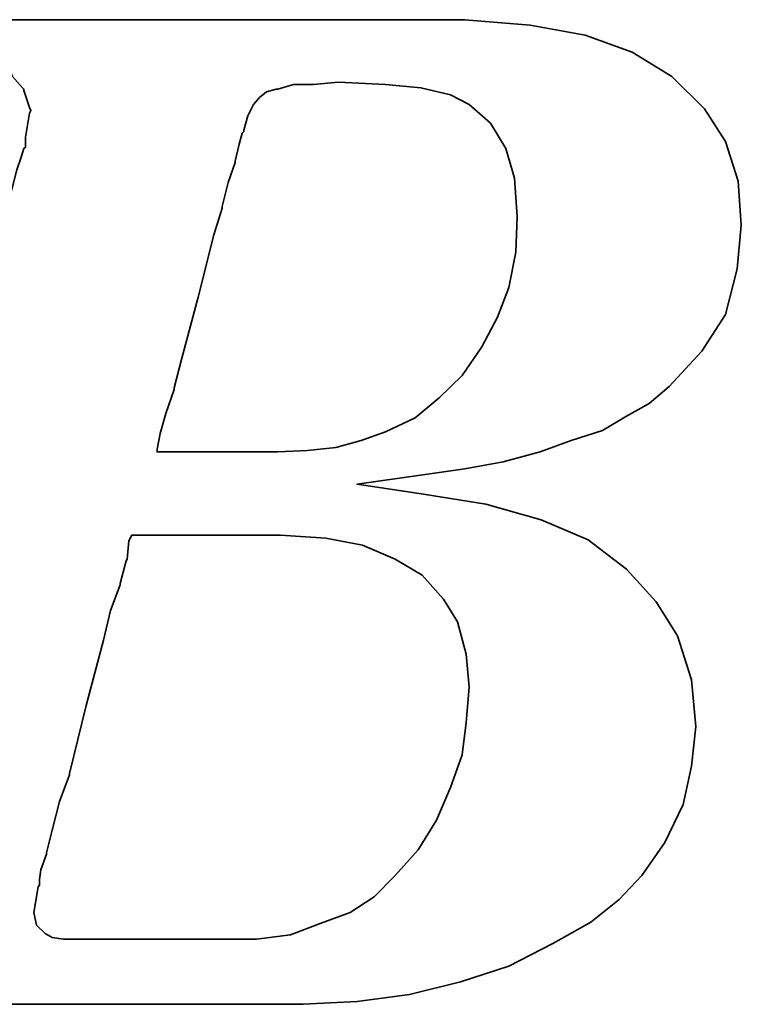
# Model space of a CAD drawing. Extents: x 9 to 257, y 64 to 177.
# Tile 29 of 42: x 165.17 to 167.58, y 117.69 to 120.97. Entities that reach past the tile are written whole.
import ezdxf

# ---------------------------------------------------------------- set-up
doc = ezdxf.new("R2010")
doc.units = 0
doc.header["$LTSCALE"] = 3
doc.header["$MEASUREMENT"] = 0
doc.layers.add('DIM', color=4, linetype='CONTINUOUS')
doc.layers.add('layer 1', color=7, linetype='CONTINUOUS')

# ---------------------------------------------------------------- blocks, each defined once
blk = doc.blocks.new('TBI MOTION logo(完整正式版)')
at = {"layer": 'layer 1', "color": 22, "lineweight": 35}
for points, knots in [([(-64.65375, -6.86375), (-64.65375, -6.86375), (-64.84375, -7.29625), (-64.84375, -7.29625), (-64.84375, -7.29625), (-64.84375, -7.29625), (-64.86875, -7.34375), (-64.86875, -7.34375), (-64.86875, -7.34375), (-64.86875, -7.34375), (-64.86875, -7.36875), (-64.86875, -7.36875), (-64.86875, -7.36875), (-64.86875, -7.36875), (-65.15375, -7.65375), (-65.15375, -7.65375), (-65.15375, -7.65375), (-65.15375, -7.65375), (-65.17875, -7.65375), (-65.17875, -7.65375), (-65.17875, -7.65375), (-65.17875, -7.65375), (-65.20375, -7.67875), (-65.20375, -7.67875), (-65.20375, -7.67875), (-65.20375, -7.67875), (-65.58875, -7.87125), (-65.58875, -7.87125), (-65.58875, -7.87125), (-65.58875, -7.87125), (-65.63375, -7.87125), (-65.63375, -7.87125), (-65.63375, -7.87125), (-65.63375, -7.87125), (-65.65875, -7.89375), (-65.65875, -7.89375), (-65.65875, -7.89375), (-65.65875, -7.89375), (-66.09375, -7.94375), (-66.09375, -7.94375), (-66.09375, -7.94375), (-66.09375, -7.94375), (-66.11375, -7.94375), (-66.11375, -7.94375), (-66.11375, -7.94375), (-66.11375, -7.94375), (-66.16375, -7.94375), (-66.16375, -7.94375), (-66.16375, -7.94375), (-66.16375, -7.94375), (-66.30875, -7.94375), (-66.30875, -7.94375), (-66.30875, -7.94375), (-66.30875, -7.94375), (-66.69375, -7.94375), (-66.69375, -7.94375), (-66.69375, -7.94375), (-66.69375, -7.94375), (-67.07375, -7.94375), (-67.07375, -7.94375), (-67.07375, -7.94375), (-67.07375, -7.94375), (-67.12375, -7.94375), (-67.12375, -7.94375), (-67.12375, -7.94375), (-67.12375, -7.94375), (-67.12375, -7.96625), (-67.12375, -7.96625), (-67.12375, -7.96625), (-67.12375, -7.96625), (-67.14875, -7.99125), (-67.14875, -7.99125), (-67.14875, -7.99125), (-67.14875, -7.99125), (-67.24375, -8.34875), (-67.24375, -8.34875), (-67.24375, -8.34875), (-67.24375, -8.34875), (-67.31375, -8.68625), (-67.31375, -8.68625), (-67.31375, -8.68625), (-67.31375, -8.68625), (-67.26875, -8.68625), (-67.26875, -8.68625), (-67.26875, -8.68625), (-67.26875, -8.68625), (-67.07375, -8.68625), (-67.07375, -8.68625), (-67.07375, -8.68625), (-67.07375, -8.68625), (-66.54875, -8.68625), (-66.54875, -8.68625), (-66.54875, -8.68625), (-66.54875, -8.68625), (-65.82625, -8.68625), (-65.82625, -8.68625), (-65.82625, -8.68625), (-65.82625, -8.68625), (-65.01375, -8.68625), (-65.01375, -8.68625), (-65.01375, -8.68625), (-65.01375, -8.68625), (-64.05375, -8.68625), (-64.05375, -8.68625), (-64.05375, -8.68625), (-64.05375, -8.68625), (-62.08375, -8.68625), (-62.08375, -8.68625), (-62.08375, -8.68625), (-62.08375, -8.68625), (-60.06875, -8.68625), (-60.06875, -8.68625), (-60.06875, -8.68625), (-60.06875, -8.68625), (-59.10875, -8.68625), (-59.10875, -8.68625), (-59.10875, -8.68625), (-59.10875, -8.68625), (-58.29375, -8.68625), (-58.29375, -8.68625), (-58.29375, -8.68625), (-58.29375, -8.68625), (-57.57375, -8.68625), (-57.57375, -8.68625), (-57.57375, -8.68625), (-57.57375, -8.68625), (-57.04875, -8.68625), (-57.04875, -8.68625), (-57.04875, -8.68625), (-57.04875, -8.68625), (-56.85375, -8.68625), (-56.85375, -8.68625), (-56.85375, -8.68625), (-56.85375, -8.68625), (-56.70875, -8.68625), (-56.70875, -8.68625), (-56.70875, -8.68625), (-56.70875, -8.68625), (-56.61375, -8.68625), (-56.61375, -8.68625), (-56.61375, -8.68625), (-56.61375, -8.68625), (-56.56875, -8.68625), (-56.56875, -8.68625), (-56.56875, -8.68625), (-56.56875, -8.68625), (-55.65375, -8.63875), (-55.65375, -8.63875), (-55.65375, -8.63875), (-55.65375, -8.63875), (-54.76875, -8.51875), (-54.76875, -8.51875), (-54.76875, -8.51875), (-54.76875, -8.51875), (-53.90375, -8.30375), (-53.90375, -8.30375), (-53.90375, -8.30375), (-53.90375, -8.30375), (-53.08875, -8.03875), (-53.08875, -8.03875), (-53.08875, -8.03875), (-53.08875, -8.03875), (-52.34375, -7.65375), (-52.34375, -7.65375), (-52.34375, -7.65375), (-52.34375, -7.65375), (-51.69875, -7.29625), (-51.69875, -7.29625), (-51.69875, -7.29625), (-51.69875, -7.29625), (-51.21875, -6.91125), (-51.21875, -6.91125), (-51.21875, -6.91125), (-51.21875, -6.91125), (-50.83375, -6.50375), (-50.83375, -6.50375), (-50.83375, -6.50375), (-50.83375, -6.50375), (-50.44875, -5.94875), (-50.44875, -5.94875), (-50.44875, -5.94875), (-50.44875, -5.94875), (-50.13875, -5.30375), (-50.13875, -5.30375), (-50.13875, -5.30375), (-50.13875, -5.30375), (-49.99375, -4.65375), (-49.99375, -4.65375), (-49.99375, -4.65375), (-49.99375, -4.65375), (-49.92375, -3.98375), (-49.92375, -3.98375), (-49.92375, -3.98375), (-49.92375, -3.98375), (-49.99375, -3.19374), (-49.99375, -3.19374), (-49.99375, -3.19374), (-49.99375, -3.19374), (-50.23374, -2.44874), (-50.23374, -2.44874), (-50.23374, -2.44874), (-50.23374, -2.44874), (-50.59375, -1.87374), (-50.59375, -1.87374), (-50.59375, -1.87374), (-50.59375, -1.87374), (-51.09875, -1.31874), (-51.09875, -1.31874), (-51.09875, -1.31874), (-51.09875, -1.31874), (-51.74375, -0.81875), (-51.74375, -0.81875), (-51.74375, -0.81875), (-51.74375, -0.81875), (-52.53875, -0.48125), (-52.53875, -0.48125), (-52.53875, -0.48125), (-52.53875, -0.48125), (-53.47375, -0.21875), (-53.47375, -0.21875), (-53.47375, -0.21875), (-53.47375, -0.21875), (-54.52875, -0.04874), (-54.52875, -0.04874), (-54.52875, -0.04874), (-54.52875, -0.04874), (-55.65375, 0.12125), (-55.65375, 0.12125), (-55.65375, 0.12125), (-55.65375, 0.12125), (-54.50375, 0.28624), (-54.50375, 0.28624), (-54.50375, 0.28624), (-54.50375, 0.28624), (-53.83375, 0.38124), (-53.83375, 0.38124), (-53.83375, 0.38124), (-53.83375, 0.38124), (-53.18375, 0.50125), (-53.18375, 0.50125), (-53.18375, 0.50125), (-53.18375, 0.50125), (-52.55875, 0.66874), (-52.55875, 0.66874), (-52.55875, 0.66874), (-52.55875, 0.66874), (-52.03375, 0.86124), (-52.03375, 0.86124), (-52.03375, 0.86124), (-52.03375, 0.86124), (-51.50374, 1.03124), (-51.50374, 1.03124), (-51.50374, 1.03124), (-51.50374, 1.03124), (-51.09875, 1.27125), (-51.09875, 1.27125), (-51.09875, 1.27125), (-51.09875, 1.27125), (-50.71375, 1.48624), (-50.71375, 1.48624), (-50.71375, 1.48624), (-50.71375, 1.48624), (-50.37625, 1.77625), (-50.37625, 1.77625), (-50.37625, 1.77625), (-50.37625, 1.77625), (-49.82375, 2.37625), (-49.82375, 2.37625), (-49.82375, 2.37625), (-49.82375, 2.37625), (-49.41875, 2.99625), (-49.41875, 2.99625), (-49.41875, 2.99625), (-49.41875, 2.99625), (-49.22375, 3.76625), (-49.22375, 3.76625), (-49.22375, 3.76625), (-49.22375, 3.76625), (-49.15375, 4.50874), (-49.15375, 4.50874), (-49.15375, 4.50874), (-49.15375, 4.50874), (-49.20375, 5.25125), (-49.20375, 5.25125), (-49.20375, 5.25125), (-49.20375, 5.25125), (-49.41875, 5.92625), (-49.41875, 5.92625), (-49.41875, 5.92625), (-49.41875, 5.92625), (-49.77875, 6.47625), (-49.77875, 6.47625), (-49.77875, 6.47625), (-49.77875, 6.47625), (-50.33125, 7.02624), (-50.33125, 7.02624), (-50.33125, 7.02624), (-50.33125, 7.02624), (-51.00125, 7.43625), (-51.00125, 7.43625), (-51.00125, 7.43625), (-51.00125, 7.43625), (-51.79375, 7.72625), (-51.79375, 7.72625), (-51.79375, 7.72625), (-51.79375, 7.72625), (-52.72875, 7.89124), (-52.72875, 7.89124), (-52.72875, 7.89124), (-52.72875, 7.89124), (-53.83375, 7.98625), (-53.83375, 7.98625), (-53.83375, 7.98625), (-53.83375, 7.98625), (-53.92875, 7.98625), (-53.92875, 7.98625), (-53.92875, 7.98625), (-53.92875, 7.98625), (-54.26375, 7.98625), (-54.26375, 7.98625), (-54.26375, 7.98625), (-54.26375, 7.98625), (-54.74375, 7.98625), (-54.74375, 7.98625), (-54.74375, 7.98625), (-54.74375, 7.98625), (-55.36875, 7.98625), (-55.36875, 7.98625), (-55.36875, 7.98625), (-55.36875, 7.98625), (-56.13375, 7.98625), (-56.13375, 7.98625), (-56.13375, 7.98625), (-56.13375, 7.98625), (-56.94875, 7.98625), (-56.94875, 7.98625), (-56.94875, 7.98625), (-56.94875, 7.98625), (-58.77625, 7.98625), (-58.77625, 7.98625), (-58.77625, 7.98625), (-58.77625, 7.98625), (-60.59875, 7.98625), (-60.59875, 7.98625), (-60.59875, 7.98625), (-60.59875, 7.98625), (-61.41375, 7.98625), (-61.41375, 7.98625), (-61.41375, 7.98625), (-61.41375, 7.98625), (-62.17875, 7.98625), (-62.17875, 7.98625), (-62.17875, 7.98625), (-62.17875, 7.98625), (-62.80375, 7.98625), (-62.80375, 7.98625), (-62.80375, 7.98625), (-62.80375, 7.98625), (-63.30625, 7.98625), (-63.30625, 7.98625), (-63.30625, 7.98625), (-63.30625, 7.98625), (-63.57375, 7.98625), (-63.57375, 7.98625), (-63.57375, 7.98625), (-63.57375, 7.98625), (-63.57375, 7.96375), (-63.57375, 7.96375), (-63.57375, 7.96375), (-63.57375, 7.96375), (-63.59875, 7.94125), (-63.59875, 7.94125), (-63.59875, 7.94125), (-63.59875, 7.94125), (-63.69375, 7.55625), (-63.69375, 7.55625), (-63.69375, 7.55625), (-63.69375, 7.55625), (-63.76375, 7.24624), (-63.76375, 7.24624), (-63.76375, 7.24624), (-63.76375, 7.24624), (-63.23875, 7.24624), (-63.23875, 7.24624), (-63.23875, 7.24624), (-63.23875, 7.24624), (-62.75875, 7.24624), (-62.75875, 7.24624), (-62.75875, 7.24624), (-62.75875, 7.24624), (-62.61125, 7.24624), (-62.61125, 7.24624), (-62.61125, 7.24624), (-62.61125, 7.24624), (-62.56625, 7.24624), (-62.56625, 7.24624), (-62.56625, 7.24624), (-62.56625, 7.24624), (-62.22875, 7.24624), (-62.22875, 7.24624), (-62.22875, 7.24624), (-62.22875, 7.24624), (-62.20375, 7.24624), (-62.20375, 7.24624), (-62.20375, 7.24624), (-62.20375, 7.24624), (-62.17875, 7.21875), (-62.17875, 7.21875), (-62.17875, 7.21875), (-62.17875, 7.21875), (-61.96375, 7.17125), (-61.96375, 7.17125), (-61.96375, 7.17125), (-61.96375, 7.17125), (-61.72375, 7.12624), (-61.72375, 7.12624), (-61.72375, 7.12624), (-61.72375, 7.12624), (-61.70375, 7.12624), (-61.70375, 7.12624), (-61.70375, 7.12624), (-61.70375, 7.12624), (-61.55875, 7.07624), (-61.55875, 7.07624), (-61.55875, 7.07624), (-61.55875, 7.07624), (-61.50875, 7.07624), (-61.50875, 7.07624), (-61.50875, 7.07624), (-61.50875, 7.07624), (-61.48375, 7.02624), (-61.48375, 7.02624), (-61.48375, 7.02624), (-61.48375, 7.02624), (-61.31875, 6.83375), (-61.31875, 6.83375), (-61.31875, 6.83375), (-61.31875, 6.83375), (-61.29375, 6.81125), (-61.29375, 6.81125), (-61.29375, 6.81125), (-61.29375, 6.81125), (-61.29375, 6.78625), (-61.29375, 6.78625), (-61.29375, 6.78625), (-61.29375, 6.78625), (-61.19875, 6.50124), (-61.19875, 6.50124), (-61.19875, 6.50124), (-61.19875, 6.50124), (-61.17375, 6.45124), (-61.17375, 6.45124), (-61.17375, 6.45124), (-61.17375, 6.45124), (-61.19875, 6.40625), (-61.19875, 6.40625), (-61.19875, 6.40625), (-61.19875, 6.40625), (-61.26875, 5.99624), (-61.26875, 5.99624), (-61.26875, 5.99624), (-61.26875, 5.99624), (-61.26875, 5.85125), (-61.26875, 5.85125), (-61.26875, 5.85125), (-61.26875, 5.85125), (-61.26875, 5.82625), (-61.26875, 5.82625), (-61.26875, 5.82625), (-61.26875, 5.82625), (-61.29375, 5.80625), (-61.29375, 5.80625), (-61.29375, 5.80625), (-61.29375, 5.80625), (-61.34125, 5.66125), (-61.34125, 5.66125), (-61.34125, 5.66125), (-61.34125, 5.66125), (-61.41375, 5.44625), (-61.41375, 5.44625), (-61.41375, 5.44625), (-61.41375, 5.44625), (-61.48375, 5.15625), (-61.48375, 5.15625), (-61.48375, 5.15625), (-61.48375, 5.15625), (-61.58375, 4.82124), (-61.58375, 4.82124), (-61.58375, 4.82124), (-61.58375, 4.82124), (-61.79875, 4.00375), (-61.79875, 4.00375), (-61.79875, 4.00375), (-61.79875, 4.00375), (-62.05875, 2.99625), (-62.05875, 2.99625), (-62.05875, 2.99625), (-62.05875, 2.99625), (-62.34875, 1.91625), (-62.34875, 1.91625), (-62.34875, 1.91625), (-62.34875, 1.91625), (-62.97375, -0.41124), (-62.97375, -0.41124), (-62.97375, -0.41124), (-62.97375, -0.41124), (-63.59875, -2.75875), (-63.59875, -2.75875), (-63.59875, -2.75875), (-63.59875, -2.75875), (-63.88375, -3.86374), (-63.88375, -3.86374), (-63.88375, -3.86374), (-63.88375, -3.86374), (-64.14875, -4.82374), (-64.14875, -4.82374), (-64.14875, -4.82374), (-64.14875, -4.82374), (-64.36375, -5.64125), (-64.36375, -5.64125), (-64.36375, -5.64125), (-64.36375, -5.64125), (-64.43625, -5.97625), (-64.43625, -5.97625), (-64.43625, -5.97625), (-64.43625, -5.97625), (-64.50875, -6.28625), (-64.50875, -6.28625), (-64.50875, -6.28625), (-64.50875, -6.28625), (-64.50875, -6.30875), (-64.50875, -6.30875), (-64.50875, -6.30875), (-64.50875, -6.30875), (-64.57875, -6.50375), (-64.57875, -6.50375), (-64.57875, -6.50375), (-64.57875, -6.50375), (-64.62875, -6.69625), (-64.62875, -6.69625), (-64.62875, -6.69625), (-64.62875, -6.69625), (-64.62875, -6.76875), (-64.62875, -6.76875), (-64.62875, -6.76875), (-64.62875, -6.76875), (-64.62875, -6.81375), (-64.62875, -6.81375), (-64.62875, -6.81375), (-64.62875, -6.81375), (-64.62875, -6.83875), (-64.62875, -6.83875), (-64.62875, -6.83875), (-64.62875, -6.83875), (-64.65375, -6.86375), (-64.65375, -6.86375)], [0, 0, 0, 0, 0.00719424, 0.00719424, 0.00719424, 0.00719424, 0.01438849, 0.01438849, 0.01438849, 0.01438849, 0.02158273, 0.02158273, 0.02158273, 0.02158273, 0.02877698, 0.02877698, 0.02877698, 0.02877698, 0.03597122, 0.03597122, 0.03597122, 0.03597122, 0.04316547, 0.04316547, 0.04316547, 0.04316547, 0.05035971, 0.05035971, 0.05035971, 0.05035971, 0.05755396, 0.05755396, 0.05755396, 0.05755396, 0.0647482, 0.0647482, 0.0647482, 0.0647482, 0.07194245, 0.07194245, 0.07194245, 0.07194245, 0.07913669, 0.07913669, 0.07913669, 0.07913669, 0.08633094, 0.08633094, 0.08633094, 0.08633094, 0.09352518, 0.09352518, 0.09352518, 0.09352518, 0.10071942, 0.10071942, 0.10071942, 0.10071942, 0.10791367, 0.10791367, 0.10791367, 0.10791367, 0.11510791, 0.11510791, 0.11510791, 0.11510791, 0.12230216, 0.12230216, 0.12230216, 0.12230216, 0.1294964, 0.1294964, 0.1294964, 0.1294964, 0.13669065, 0.13669065, 0.13669065, 0.13669065, 0.14388489, 0.14388489, 0.14388489, 0.14388489, 0.15107914, 0.15107914, 0.15107914, 0.15107914, 0.15827338, 0.15827338, 0.15827338, 0.15827338, 0.16546763, 0.16546763, 0.16546763, 0.16546763, 0.17266187, 0.17266187, 0.17266187, 0.17266187, 0.17985612, 0.17985612, 0.17985612, 0.17985612, 0.18705036, 0.18705036, 0.18705036, 0.18705036, 0.1942446, 0.1942446, 0.1942446, 0.1942446, 0.20143885, 0.20143885, 0.20143885, 0.20143885, 0.20863309, 0.20863309, 0.20863309, 0.20863309, 0.21582734, 0.21582734, 0.21582734, 0.21582734, 0.22302158, 0.22302158, 0.22302158, 0.22302158, 0.23021583, 0.23021583, 0.23021583, 0.23021583, 0.23741007, 0.23741007, 0.23741007, 0.23741007, 0.24460432, 0.24460432, 0.24460432, 0.24460432, 0.25179856, 0.25179856, 0.25179856, 0.25179856, 0.25899281, 0.25899281, 0.25899281, 0.25899281, 0.26618705, 0.26618705, 0.26618705, 0.26618705, 0.27338129, 0.27338129, 0.27338129, 0.27338129, 0.28057554, 0.28057554, 0.28057554, 0.28057554, 0.28776978, 0.28776978, 0.28776978, 0.28776978, 0.29496403, 0.29496403, 0.29496403, 0.29496403, 0.30215827, 0.30215827, 0.30215827, 0.30215827, 0.30935252, 0.30935252, 0.30935252, 0.30935252, 0.31654676, 0.31654676, 0.31654676, 0.31654676, 0.32374101, 0.32374101, 0.32374101, 0.32374101, 0.33093525, 0.33093525, 0.33093525, 0.33093525, 0.3381295, 0.3381295, 0.3381295, 0.3381295, 0.34532374, 0.34532374, 0.34532374, 0.34532374, 0.35251799, 0.35251799, 0.35251799, 0.35251799, 0.35971223, 0.35971223, 0.35971223, 0.35971223, 0.36690647, 0.36690647, 0.36690647, 0.36690647, 0.37410072, 0.37410072, 0.37410072, 0.37410072, 0.38129496, 0.38129496, 0.38129496, 0.38129496, 0.38848921, 0.38848921, 0.38848921, 0.38848921, 0.39568345, 0.39568345, 0.39568345, 0.39568345, 0.4028777, 0.4028777, 0.4028777, 0.4028777, 0.41007194, 0.41007194, 0.41007194, 0.41007194, 0.41726619, 0.41726619, 0.41726619, 0.41726619, 0.42446043, 0.42446043, 0.42446043, 0.42446043, 0.43165468, 0.43165468, 0.43165468, 0.43165468, 0.43884892, 0.43884892, 0.43884892, 0.43884892, 0.44604317, 0.44604317, 0.44604317, 0.44604317, 0.45323741, 0.45323741, 0.45323741, 0.45323741, 0.46043165, 0.46043165, 0.46043165, 0.46043165, 0.4676259, 0.4676259, 0.4676259, 0.4676259, 0.47482014, 0.47482014, 0.47482014, 0.47482014, 0.48201439, 0.48201439, 0.48201439, 0.48201439, 0.48920863, 0.48920863, 0.48920863, 0.48920863, 0.49640288, 0.49640288, 0.49640288, 0.49640288, 0.50359712, 0.50359712, 0.50359712, 0.50359712, 0.51079137, 0.51079137, 0.51079137, 0.51079137, 0.51798561, 0.51798561, 0.51798561, 0.51798561, 0.52517986, 0.52517986, 0.52517986, 0.52517986, 0.5323741, 0.5323741, 0.5323741, 0.5323741, 0.53956835, 0.53956835, 0.53956835, 0.53956835, 0.54676259, 0.54676259, 0.54676259, 0.54676259, 0.55395683, 0.55395683, 0.55395683, 0.55395683, 0.56115108, 0.56115108, 0.56115108, 0.56115108, 0.56834532, 0.56834532, 0.56834532, 0.56834532, 0.57553957, 0.57553957, 0.57553957, 0.57553957, 0.58273381, 0.58273381, 0.58273381, 0.58273381, 0.58992806, 0.58992806, 0.58992806, 0.58992806, 0.5971223, 0.5971223, 0.5971223, 0.5971223, 0.60431655, 0.60431655, 0.60431655, 0.60431655, 0.61151079, 0.61151079, 0.61151079, 0.61151079, 0.61870504, 0.61870504, 0.61870504, 0.61870504, 0.62589928, 0.62589928, 0.62589928, 0.62589928, 0.63309353, 0.63309353, 0.63309353, 0.63309353, 0.64028777, 0.64028777, 0.64028777, 0.64028777, 0.64748201, 0.64748201, 0.64748201, 0.64748201, 0.65467626, 0.65467626, 0.65467626, 0.65467626, 0.6618705, 0.6618705, 0.6618705, 0.6618705, 0.66906475, 0.66906475, 0.66906475, 0.66906475, 0.67625899, 0.67625899, 0.67625899, 0.67625899, 0.68345324, 0.68345324, 0.68345324, 0.68345324, 0.69064748, 0.69064748, 0.69064748, 0.69064748, 0.69784173, 0.69784173, 0.69784173, 0.69784173, 0.70503597, 0.70503597, 0.70503597, 0.70503597, 0.71223022, 0.71223022, 0.71223022, 0.71223022, 0.71942446, 0.71942446, 0.71942446, 0.71942446, 0.72661871, 0.72661871, 0.72661871, 0.72661871, 0.73381295, 0.73381295, 0.73381295, 0.73381295, 0.74100719, 0.74100719, 0.74100719, 0.74100719, 0.74820144, 0.74820144, 0.74820144, 0.74820144, 0.75539568, 0.75539568, 0.75539568, 0.75539568, 0.76258993, 0.76258993, 0.76258993, 0.76258993, 0.76978417, 0.76978417, 0.76978417, 0.76978417, 0.77697842, 0.77697842, 0.77697842, 0.77697842, 0.78417266, 0.78417266, 0.78417266, 0.78417266, 0.79136691, 0.79136691, 0.79136691, 0.79136691, 0.79856115, 0.79856115, 0.79856115, 0.79856115, 0.8057554, 0.8057554, 0.8057554, 0.8057554, 0.81294964, 0.81294964, 0.81294964, 0.81294964, 0.82014388, 0.82014388, 0.82014388, 0.82014388, 0.82733813, 0.82733813, 0.82733813, 0.82733813, 0.83453237, 0.83453237, 0.83453237, 0.83453237, 0.84172662, 0.84172662, 0.84172662, 0.84172662, 0.84892086, 0.84892086, 0.84892086, 0.84892086, 0.85611511, 0.85611511, 0.85611511, 0.85611511, 0.86330935, 0.86330935, 0.86330935, 0.86330935, 0.8705036, 0.8705036, 0.8705036, 0.8705036, 0.87769784, 0.87769784, 0.87769784, 0.87769784, 0.88489209, 0.88489209, 0.88489209, 0.88489209, 0.89208633, 0.89208633, 0.89208633, 0.89208633, 0.89928058, 0.89928058, 0.89928058, 0.89928058, 0.90647482, 0.90647482, 0.90647482, 0.90647482, 0.91366906, 0.91366906, 0.91366906, 0.91366906, 0.92086331, 0.92086331, 0.92086331, 0.92086331, 0.92805755, 0.92805755, 0.92805755, 0.92805755, 0.9352518, 0.9352518, 0.9352518, 0.9352518, 0.94244604, 0.94244604, 0.94244604, 0.94244604, 0.94964029, 0.94964029, 0.94964029, 0.94964029, 0.95683453, 0.95683453, 0.95683453, 0.95683453, 0.96402878, 0.96402878, 0.96402878, 0.96402878, 0.97122302, 0.97122302, 0.97122302, 0.97122302, 0.97841727, 0.97841727, 0.97841727, 0.97841727, 0.98561151, 0.98561151, 0.98561151, 0.98561151, 0.99280576, 0.99280576, 0.99280576, 0.99280576, 1, 1, 1, 1]), ([(-57.50375, 6.35625), (-57.50375, 6.35625), (-57.57375, 6.11625), (-57.57375, 6.11625), (-57.57375, 6.11625), (-57.57375, 6.11625), (-57.57375, 6.09125), (-57.57375, 6.09125), (-57.57375, 6.09125), (-57.57375, 6.09125), (-57.59875, 6.06625), (-57.59875, 6.06625), (-57.59875, 6.06625), (-57.59875, 6.06625), (-57.64875, 5.87625), (-57.64875, 5.87625), (-57.64875, 5.87625), (-57.64875, 5.87625), (-57.71875, 5.58875), (-57.71875, 5.58875), (-57.71875, 5.58875), (-57.71875, 5.58875), (-57.71875, 5.56625), (-57.71875, 5.56625), (-57.71875, 5.56625), (-57.71875, 5.56625), (-57.83875, 5.23125), (-57.83875, 5.23125), (-57.83875, 5.23125), (-57.83875, 5.23125), (-57.93625, 4.82124), (-57.93625, 4.82124), (-57.93625, 4.82124), (-57.93625, 4.82124), (-57.93625, 4.79624), (-57.93625, 4.79624), (-57.93625, 4.79624), (-57.93625, 4.79624), (-58.07875, 4.34125), (-58.07875, 4.34125), (-58.07875, 4.34125), (-58.07875, 4.34125), (-58.34375, 3.28625), (-58.34375, 3.28625), (-58.34375, 3.28625), (-58.34375, 3.28625), (-58.62875, 2.23124), (-58.62875, 2.23124), (-58.62875, 2.23124), (-58.62875, 2.23124), (-58.74875, 1.75125), (-58.74875, 1.75125), (-58.74875, 1.75125), (-58.74875, 1.75125), (-58.74875, 1.72625), (-58.74875, 1.72625), (-58.74875, 1.72625), (-58.74875, 1.72625), (-58.89375, 1.31625), (-58.89375, 1.31625), (-58.89375, 1.31625), (-58.89375, 1.31625), (-58.98875, 0.98124), (-58.98875, 0.98124), (-58.98875, 0.98124), (-58.98875, 0.98124), (-59.03875, 0.71625), (-59.03875, 0.71625), (-59.03875, 0.71625), (-59.03875, 0.71625), (-59.03875, 0.66874), (-59.03875, 0.66874), (-59.03875, 0.66874), (-59.03875, 0.66874), (-58.91875, 0.66874), (-58.91875, 0.66874), (-58.91875, 0.66874), (-58.91875, 0.66874), (-58.53375, 0.66874), (-58.53375, 0.66874), (-58.53375, 0.66874), (-58.53375, 0.66874), (-58.10375, 0.66874), (-58.10375, 0.66874), (-58.10375, 0.66874), (-58.10375, 0.66874), (-57.66875, 0.66874), (-57.66875, 0.66874), (-57.66875, 0.66874), (-57.66875, 0.66874), (-57.33375, 0.66874), (-57.33375, 0.66874), (-57.33375, 0.66874), (-57.33375, 0.66874), (-57.09375, 0.66874), (-57.09375, 0.66874), (-57.09375, 0.66874), (-57.09375, 0.66874), (-56.99875, 0.66874), (-56.99875, 0.66874), (-56.99875, 0.66874), (-56.99875, 0.66874), (-56.49375, 0.69374), (-56.49375, 0.69374), (-56.49375, 0.69374), (-56.49375, 0.69374), (-56.01375, 0.74374), (-56.01375, 0.74374), (-56.01375, 0.74374), (-56.01375, 0.74374), (-55.58375, 0.86124), (-55.58375, 0.86124), (-55.58375, 0.86124), (-55.58375, 0.86124), (-55.17375, 1.00624), (-55.17375, 1.00624), (-55.17375, 1.00624), (-55.17375, 1.00624), (-54.67375, 1.24625), (-54.67375, 1.24625), (-54.67375, 1.24625), (-54.67375, 1.24625), (-54.26375, 1.58124), (-54.26375, 1.58124), (-54.26375, 1.58124), (-54.26375, 1.58124), (-53.87875, 1.96374), (-53.87875, 1.96374), (-53.87875, 1.96374), (-53.87875, 1.96374), (-53.54375, 2.44625), (-53.54375, 2.44625), (-53.54375, 2.44625), (-53.54375, 2.44625), (-53.27875, 2.95125), (-53.27875, 2.95125), (-53.27875, 2.95125), (-53.27875, 2.95125), (-53.08875, 3.45124), (-53.08875, 3.45124), (-53.08875, 3.45124), (-53.08875, 3.45124), (-52.96875, 4.05124), (-52.96875, 4.05124), (-52.96875, 4.05124), (-52.96875, 4.05124), (-52.94375, 4.65125), (-52.94375, 4.65125), (-52.94375, 4.65125), (-52.94375, 4.65125), (-52.99375, 5.30125), (-52.99375, 5.30125), (-52.99375, 5.30125), (-52.99375, 5.30125), (-53.13875, 5.80625), (-53.13875, 5.80625), (-53.13875, 5.80625), (-53.13875, 5.80625), (-53.39875, 6.23625), (-53.39875, 6.23625), (-53.39875, 6.23625), (-53.39875, 6.23625), (-53.75875, 6.54875), (-53.75875, 6.54875), (-53.75875, 6.54875), (-53.75875, 6.54875), (-54.07375, 6.71625), (-54.07375, 6.71625), (-54.07375, 6.71625), (-54.07375, 6.71625), (-54.57375, 6.83375), (-54.57375, 6.83375), (-54.57375, 6.83375), (-54.57375, 6.83375), (-55.17375, 6.88625), (-55.17375, 6.88625), (-55.17375, 6.88625), (-55.17375, 6.88625), (-55.96875, 6.93125), (-55.96875, 6.93125), (-55.96875, 6.93125), (-55.96875, 6.93125), (-56.39875, 6.88625), (-56.39875, 6.88625), (-56.39875, 6.88625), (-56.39875, 6.88625), (-56.42125, 6.88625), (-56.42125, 6.88625), (-56.42125, 6.88625), (-56.42125, 6.88625), (-56.73375, 6.88625), (-56.73375, 6.88625), (-56.73375, 6.88625), (-56.73375, 6.88625), (-56.99875, 6.81125), (-56.99875, 6.81125), (-56.99875, 6.81125), (-56.99875, 6.81125), (-57.02375, 6.81125), (-57.02375, 6.81125), (-57.02375, 6.81125), (-57.02375, 6.81125), (-57.18875, 6.76625), (-57.18875, 6.76625), (-57.18875, 6.76625), (-57.18875, 6.76625), (-57.30875, 6.66625), (-57.30875, 6.66625), (-57.30875, 6.66625), (-57.30875, 6.66625), (-57.40875, 6.54875), (-57.40875, 6.54875), (-57.40875, 6.54875), (-57.40875, 6.54875), (-57.50375, 6.35625), (-57.50375, 6.35625)], [0, 0, 0, 0, 0.01851852, 0.01851852, 0.01851852, 0.01851852, 0.03703704, 0.03703704, 0.03703704, 0.03703704, 0.05555556, 0.05555556, 0.05555556, 0.05555556, 0.07407407, 0.07407407, 0.07407407, 0.07407407, 0.09259259, 0.09259259, 0.09259259, 0.09259259, 0.11111111, 0.11111111, 0.11111111, 0.11111111, 0.12962963, 0.12962963, 0.12962963, 0.12962963, 0.14814815, 0.14814815, 0.14814815, 0.14814815, 0.16666667, 0.16666667, 0.16666667, 0.16666667, 0.18518519, 0.18518519, 0.18518519, 0.18518519, 0.2037037, 0.2037037, 0.2037037, 0.2037037, 0.22222222, 0.22222222, 0.22222222, 0.22222222, 0.24074074, 0.24074074, 0.24074074, 0.24074074, 0.25925926, 0.25925926, 0.25925926, 0.25925926, 0.27777778, 0.27777778, 0.27777778, 0.27777778, 0.2962963, 0.2962963, 0.2962963, 0.2962963, 0.31481481, 0.31481481, 0.31481481, 0.31481481, 0.33333333, 0.33333333, 0.33333333, 0.33333333, 0.35185185, 0.35185185, 0.35185185, 0.35185185, 0.37037037, 0.37037037, 0.37037037, 0.37037037, 0.38888889, 0.38888889, 0.38888889, 0.38888889, 0.40740741, 0.40740741, 0.40740741, 0.40740741, 0.42592593, 0.42592593, 0.42592593, 0.42592593, 0.44444444, 0.44444444, 0.44444444, 0.44444444, 0.46296296, 0.46296296, 0.46296296, 0.46296296, 0.48148148, 0.48148148, 0.48148148, 0.48148148, 0.5, 0.5, 0.5, 0.5, 0.51851852, 0.51851852, 0.51851852, 0.51851852, 0.53703704, 0.53703704, 0.53703704, 0.53703704, 0.55555556, 0.55555556, 0.55555556, 0.55555556, 0.57407407, 0.57407407, 0.57407407, 0.57407407, 0.59259259, 0.59259259, 0.59259259, 0.59259259, 0.61111111, 0.61111111, 0.61111111, 0.61111111, 0.62962963, 0.62962963, 0.62962963, 0.62962963, 0.64814815, 0.64814815, 0.64814815, 0.64814815, 0.66666667, 0.66666667, 0.66666667, 0.66666667, 0.68518519, 0.68518519, 0.68518519, 0.68518519, 0.7037037, 0.7037037, 0.7037037, 0.7037037, 0.72222222, 0.72222222, 0.72222222, 0.72222222, 0.74074074, 0.74074074, 0.74074074, 0.74074074, 0.75925926, 0.75925926, 0.75925926, 0.75925926, 0.77777778, 0.77777778, 0.77777778, 0.77777778, 0.7962963, 0.7962963, 0.7962963, 0.7962963, 0.81481481, 0.81481481, 0.81481481, 0.81481481, 0.83333333, 0.83333333, 0.83333333, 0.83333333, 0.85185185, 0.85185185, 0.85185185, 0.85185185, 0.87037037, 0.87037037, 0.87037037, 0.87037037, 0.88888889, 0.88888889, 0.88888889, 0.88888889, 0.90740741, 0.90740741, 0.90740741, 0.90740741, 0.92592593, 0.92592593, 0.92592593, 0.92592593, 0.94444444, 0.94444444, 0.94444444, 0.94444444, 0.96296296, 0.96296296, 0.96296296, 0.96296296, 0.98148148, 0.98148148, 0.98148148, 0.98148148, 1, 1, 1, 1]), ([(-61.03125, -6.57375), (-61.03125, -6.57375), (-61.03125, -6.67125), (-61.03125, -6.67125), (-61.03125, -6.67125), (-61.03125, -6.67125), (-61.05375, -6.69625), (-61.05375, -6.69625), (-61.05375, -6.69625), (-61.05375, -6.69625), (-61.12375, -7.12875), (-61.12375, -7.12875), (-61.12375, -7.12875), (-61.12375, -7.12875), (-61.07875, -7.34375), (-61.07875, -7.34375), (-61.07875, -7.34375), (-61.07875, -7.34375), (-60.93375, -7.48875), (-60.93375, -7.48875), (-60.93375, -7.48875), (-60.93375, -7.48875), (-60.81375, -7.55625), (-60.81375, -7.55625), (-60.81375, -7.55625), (-60.81375, -7.55625), (-60.62375, -7.58375), (-60.62375, -7.58375), (-60.62375, -7.58375), (-60.62375, -7.58375), (-60.30875, -7.58375), (-60.30875, -7.58375), (-60.30875, -7.58375), (-60.30875, -7.58375), (-59.97375, -7.58375), (-59.97375, -7.58375), (-59.97375, -7.58375), (-59.97375, -7.58375), (-59.87875, -7.58375), (-59.87875, -7.58375), (-59.87875, -7.58375), (-59.87875, -7.58375), (-59.63625, -7.58375), (-59.63625, -7.58375), (-59.63625, -7.58375), (-59.63625, -7.58375), (-58.96875, -7.58375), (-58.96875, -7.58375), (-58.96875, -7.58375), (-58.96875, -7.58375), (-58.29375, -7.58375), (-58.29375, -7.58375), (-58.29375, -7.58375), (-58.29375, -7.58375), (-58.05375, -7.58375), (-58.05375, -7.58375), (-58.05375, -7.58375), (-58.05375, -7.58375), (-57.98375, -7.58375), (-57.98375, -7.58375), (-57.98375, -7.58375), (-57.98375, -7.58375), (-57.35875, -7.58375), (-57.35875, -7.58375), (-57.35875, -7.58375), (-57.35875, -7.58375), (-56.78375, -7.50875), (-56.78375, -7.50875), (-56.78375, -7.50875), (-56.78375, -7.50875), (-56.27875, -7.31875), (-56.27875, -7.31875), (-56.27875, -7.31875), (-56.27875, -7.31875), (-55.77375, -7.12875), (-55.77375, -7.12875), (-55.77375, -7.12875), (-55.77375, -7.12875), (-55.36875, -6.86375), (-55.36875, -6.86375), (-55.36875, -6.86375), (-55.36875, -6.86375), (-55.00875, -6.50375), (-55.00875, -6.50375), (-55.00875, -6.50375), (-55.00875, -6.50375), (-54.62375, -6.06875), (-54.62375, -6.06875), (-54.62375, -6.06875), (-54.62375, -6.06875), (-54.31375, -5.56875), (-54.31375, -5.56875), (-54.31375, -5.56875), (-54.31375, -5.56875), (-54.07375, -5.01625), (-54.07375, -5.01625), (-54.07375, -5.01625), (-54.07375, -5.01625), (-53.87875, -4.46374), (-53.87875, -4.46374), (-53.87875, -4.46374), (-53.87875, -4.46374), (-53.80875, -3.91375), (-53.80875, -3.91375), (-53.80875, -3.91375), (-53.80875, -3.91375), (-53.75875, -3.31375), (-53.75875, -3.31375), (-53.75875, -3.31375), (-53.75875, -3.31375), (-53.80875, -2.75875), (-53.80875, -2.75875), (-53.80875, -2.75875), (-53.80875, -2.75875), (-53.95375, -2.20875), (-53.95375, -2.20875), (-53.95375, -2.20875), (-53.95375, -2.20875), (-54.19375, -1.82625), (-54.19375, -1.82625), (-54.19375, -1.82625), (-54.19375, -1.82625), (-54.55375, -1.41875), (-54.55375, -1.41875), (-54.55375, -1.41875), (-54.55375, -1.41875), (-55.00875, -1.15125), (-55.00875, -1.15125), (-55.00875, -1.15125), (-55.00875, -1.15125), (-55.56125, -0.91375), (-55.56125, -0.91375), (-55.56125, -0.91375), (-55.56125, -0.91375), (-56.18125, -0.79375), (-56.18125, -0.79375), (-56.18125, -0.79375), (-56.18125, -0.79375), (-56.94875, -0.74374), (-56.94875, -0.74374), (-56.94875, -0.74374), (-56.94875, -0.74374), (-56.99875, -0.74374), (-56.99875, -0.74374), (-56.99875, -0.74374), (-56.99875, -0.74374), (-57.09375, -0.74374), (-57.09375, -0.74374), (-57.09375, -0.74374), (-57.09375, -0.74374), (-57.38375, -0.74374), (-57.38375, -0.74374), (-57.38375, -0.74374), (-57.38375, -0.74374), (-57.76875, -0.74374), (-57.76875, -0.74374), (-57.76875, -0.74374), (-57.76875, -0.74374), (-58.24625, -0.74374), (-58.24625, -0.74374), (-58.24625, -0.74374), (-58.24625, -0.74374), (-58.72875, -0.74374), (-58.72875, -0.74374), (-58.72875, -0.74374), (-58.72875, -0.74374), (-59.20875, -0.74374), (-59.20875, -0.74374), (-59.20875, -0.74374), (-59.20875, -0.74374), (-59.46875, -0.74374), (-59.46875, -0.74374), (-59.46875, -0.74374), (-59.46875, -0.74374), (-59.51625, -0.83875), (-59.51625, -0.83875), (-59.51625, -0.83875), (-59.51625, -0.83875), (-59.54375, -1.15125), (-59.54375, -1.15125), (-59.54375, -1.15125), (-59.54375, -1.15125), (-59.56375, -1.17874), (-59.56375, -1.17874), (-59.56375, -1.17874), (-59.56375, -1.17874), (-59.66375, -1.55875), (-59.66375, -1.55875), (-59.66375, -1.55875), (-59.66375, -1.55875), (-59.66375, -1.58375), (-59.66375, -1.58375), (-59.66375, -1.58375), (-59.66375, -1.58375), (-59.82875, -2.01874), (-59.82875, -2.01874), (-59.82875, -2.01874), (-59.82875, -2.01874), (-59.94875, -2.52125), (-59.94875, -2.52125), (-59.94875, -2.52125), (-59.94875, -2.52125), (-60.23875, -3.62375), (-60.23875, -3.62375), (-60.23875, -3.62375), (-60.23875, -3.62375), (-60.52375, -4.77624), (-60.52375, -4.77624), (-60.52375, -4.77624), (-60.52375, -4.77624), (-60.52375, -4.79874), (-60.52375, -4.79874), (-60.52375, -4.79874), (-60.52375, -4.79874), (-60.69125, -5.25375), (-60.69125, -5.25375), (-60.69125, -5.25375), (-60.69125, -5.25375), (-60.81375, -5.73625), (-60.81375, -5.73625), (-60.81375, -5.73625), (-60.81375, -5.73625), (-60.90875, -6.11875), (-60.90875, -6.11875), (-60.90875, -6.11875), (-60.90875, -6.11875), (-60.90875, -6.14375), (-60.90875, -6.14375), (-60.90875, -6.14375), (-60.90875, -6.14375), (-61.00375, -6.40875), (-61.00375, -6.40875), (-61.00375, -6.40875), (-61.00375, -6.40875), (-61.03125, -6.57375), (-61.03125, -6.57375)], [0, 0, 0, 0, 0.01694915, 0.01694915, 0.01694915, 0.01694915, 0.03389831, 0.03389831, 0.03389831, 0.03389831, 0.05084746, 0.05084746, 0.05084746, 0.05084746, 0.06779661, 0.06779661, 0.06779661, 0.06779661, 0.08474576, 0.08474576, 0.08474576, 0.08474576, 0.10169492, 0.10169492, 0.10169492, 0.10169492, 0.11864407, 0.11864407, 0.11864407, 0.11864407, 0.13559322, 0.13559322, 0.13559322, 0.13559322, 0.15254237, 0.15254237, 0.15254237, 0.15254237, 0.16949153, 0.16949153, 0.16949153, 0.16949153, 0.18644068, 0.18644068, 0.18644068, 0.18644068, 0.20338983, 0.20338983, 0.20338983, 0.20338983, 0.22033898, 0.22033898, 0.22033898, 0.22033898, 0.23728814, 0.23728814, 0.23728814, 0.23728814, 0.25423729, 0.25423729, 0.25423729, 0.25423729, 0.27118644, 0.27118644, 0.27118644, 0.27118644, 0.28813559, 0.28813559, 0.28813559, 0.28813559, 0.30508475, 0.30508475, 0.30508475, 0.30508475, 0.3220339, 0.3220339, 0.3220339, 0.3220339, 0.33898305, 0.33898305, 0.33898305, 0.33898305, 0.3559322, 0.3559322, 0.3559322, 0.3559322, 0.37288136, 0.37288136, 0.37288136, 0.37288136, 0.38983051, 0.38983051, 0.38983051, 0.38983051, 0.40677966, 0.40677966, 0.40677966, 0.40677966, 0.42372881, 0.42372881, 0.42372881, 0.42372881, 0.44067797, 0.44067797, 0.44067797, 0.44067797, 0.45762712, 0.45762712, 0.45762712, 0.45762712, 0.47457627, 0.47457627, 0.47457627, 0.47457627, 0.49152542, 0.49152542, 0.49152542, 0.49152542, 0.50847458, 0.50847458, 0.50847458, 0.50847458, 0.52542373, 0.52542373, 0.52542373, 0.52542373, 0.54237288, 0.54237288, 0.54237288, 0.54237288, 0.55932203, 0.55932203, 0.55932203, 0.55932203, 0.57627119, 0.57627119, 0.57627119, 0.57627119, 0.59322034, 0.59322034, 0.59322034, 0.59322034, 0.61016949, 0.61016949, 0.61016949, 0.61016949, 0.62711864, 0.62711864, 0.62711864, 0.62711864, 0.6440678, 0.6440678, 0.6440678, 0.6440678, 0.66101695, 0.66101695, 0.66101695, 0.66101695, 0.6779661, 0.6779661, 0.6779661, 0.6779661, 0.69491525, 0.69491525, 0.69491525, 0.69491525, 0.71186441, 0.71186441, 0.71186441, 0.71186441, 0.72881356, 0.72881356, 0.72881356, 0.72881356, 0.74576271, 0.74576271, 0.74576271, 0.74576271, 0.76271186, 0.76271186, 0.76271186, 0.76271186, 0.77966102, 0.77966102, 0.77966102, 0.77966102, 0.79661017, 0.79661017, 0.79661017, 0.79661017, 0.81355932, 0.81355932, 0.81355932, 0.81355932, 0.83050847, 0.83050847, 0.83050847, 0.83050847, 0.84745763, 0.84745763, 0.84745763, 0.84745763, 0.86440678, 0.86440678, 0.86440678, 0.86440678, 0.88135593, 0.88135593, 0.88135593, 0.88135593, 0.89830508, 0.89830508, 0.89830508, 0.89830508, 0.91525424, 0.91525424, 0.91525424, 0.91525424, 0.93220339, 0.93220339, 0.93220339, 0.93220339, 0.94915254, 0.94915254, 0.94915254, 0.94915254, 0.96610169, 0.96610169, 0.96610169, 0.96610169, 0.98305085, 0.98305085, 0.98305085, 0.98305085, 1, 1, 1, 1])]:
    blk.add_open_spline(points, degree=3, knots=knots, dxfattribs=at)

msp = doc.modelspace()

# ---------------------------------------------------------------- block references
at = {"layer": 'DIM', "color": 7, "xscale": 0.1970749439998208, "yscale": 0.1970749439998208, "zscale": 0.1970749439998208}
msp.add_blockref('TBI MOTION logo(完整正式版)', (177.262, 119.3992), dxfattribs=at)

doc.saveas('drawing.dxf')
